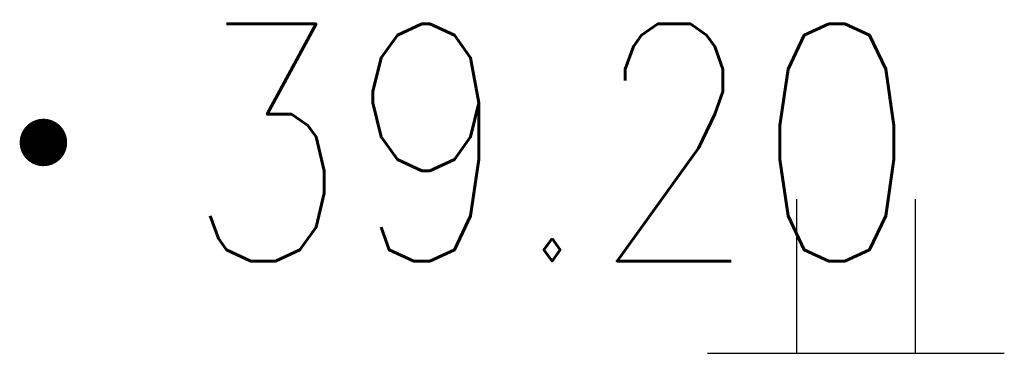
# Model space of a CAD drawing. Extents: x 464172 to 473094, y 3847158 to 3855433.
# Tile 25 of 98: x 466603.51 to 466611.81, y 3851062.97 to 3851065.79. Entities that reach past the tile are written whole.
import ezdxf
from ezdxf.enums import TextEntityAlignment as Align

# ---------------------------------------------------------------- set-up
doc = ezdxf.new("R2010")
doc.units = 0
doc.layers.get('0').update_dxf_attribs({"linetype": 'CONTINUOUS'})
doc.layers.add('GCD', color=9, linetype='CONTINUOUS')
doc.layers.add('ZBTZ', color=8, linetype='CONTINUOUS')
doc.styles.add('HZ', font='rs.shx', dxfattribs={"width": 0.8, "bigfont": 'hztxt.shx'})

# ---------------------------------------------------------------- blocks, each defined once
blk = doc.blocks.new('gc119')
for p, q in [((-0.5, 1.3), (-0.5, 0)), ((0.5, 1.3), (0.5, 0)), ((-1.25, 0), (1.25, 0))]:
    blk.add_line(p, q)
blk = doc.blocks.new('GC200')
at = {"linetype": 'Continuous', "const_width": 0.2, "flags": 128}
blk.add_lwpolyline([(-0.1, 0, 1), (0.1, 0, 1)], format="xyb", close=True, dxfattribs=at)
blk = doc.blocks.new('1243124123')
at = {"layer": 'GCD', "color": 8, "linetype": 'Continuous'}
ref = blk.add_blockref('GC200', (610.0191, -56.5876, 39.203), dxfattribs=at)
ref.add_attrib('height', '39.20', dxfattribs={"linetype": 'Continuous', "height": 2, "style": 'HZ', "width": 0.8}).set_placement((611.2191, -56.5876), align=Align.MIDDLE_LEFT)
at = {"layer": 'ZBTZ', "color": 8, "linetype": 'Continuous'}
blk.add_blockref('gc119', (616.866, -58.3655), dxfattribs=at)

msp = doc.modelspace()

# ---------------------------------------------------------------- block references
at = {"linetype": 'Continuous'}
msp.add_blockref('1243124123', (465993.692, 3851121.3391), dxfattribs=at)

doc.saveas('drawing.dxf')
